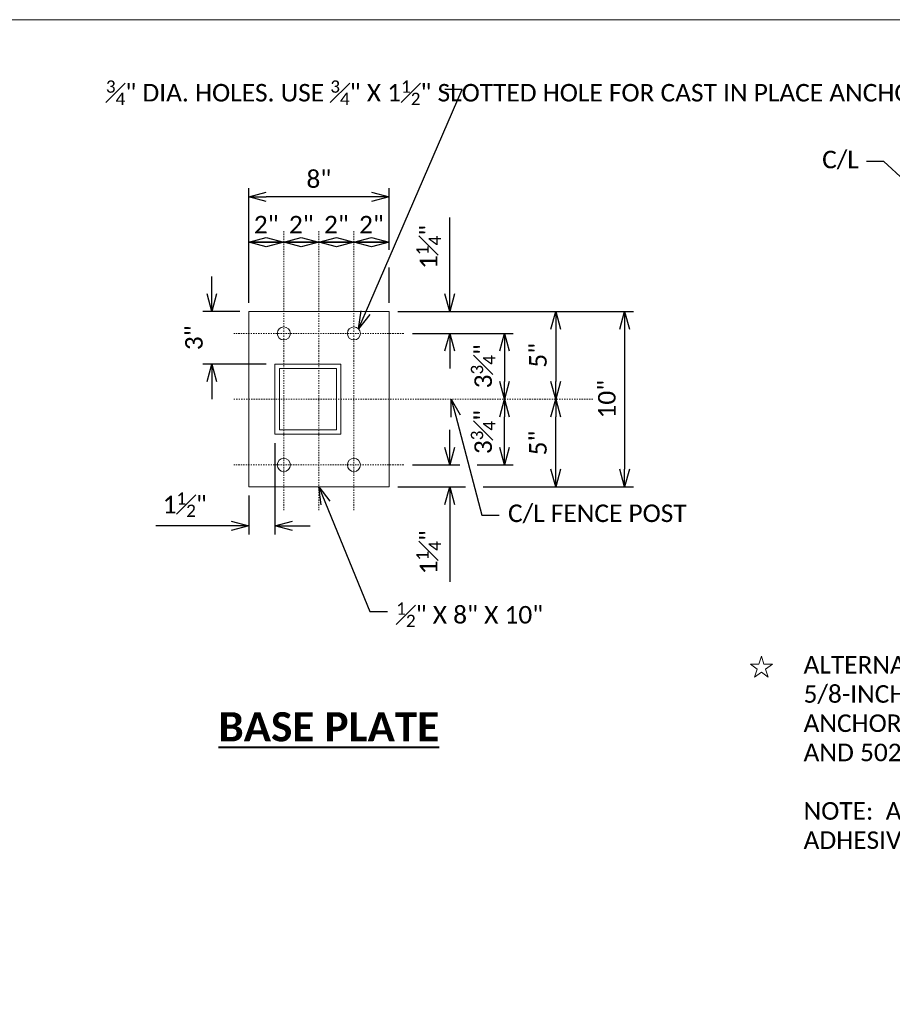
# Model space of a CAD drawing. Extents: x -1624 to -745, y -2680 to -2428.
# Tile 4 of 10: x -1529 to -1455, y -2512 to -2428. Entities that reach past the tile are written whole.
import ezdxf
from ezdxf import colors
from ezdxf.entities.mleader import LeaderData, LeaderLine
from ezdxf.enums import TextEntityAlignment as Align
from ezdxf.math import Vec2, Vec3

# ---------------------------------------------------------------- set-up
doc = ezdxf.new("R2010")
doc.units = 0
doc.header["$MEASUREMENT"] = 0
doc.linetypes.add('Wisdot4', pattern=[0.28125, 0.125, -0.0625, 0.03125, -0.0625])
for name, color, linetype, lineweight in [('B_ANNO_DIM', 7, 'Continuous', 18), ('B_ANNO_SYMB', 7, 'Continuous', 18), ('B_ANNO_TEXT', 7, 'Continuous', 18), ('B_ANNO_TEXT_TITLE', 7, 'Continuous', 40), ('B_CNTR', 1, 'Wisdot4', 18), ('B_STEEL', 92, 'Continuous', 18)]:
    doc.layers.add(name, color=color, linetype=linetype, lineweight=lineweight)
doc.layers.add('B_ANNO_NOPLOT', color=47, linetype='Continuous', lineweight=18, plot=False)
doc.styles.add('Annotative', font='calibri.ttf', dxfattribs={"height": 0.0625})
doc.styles.get("Standard").update_dxf_attribs({"font": 'calibri.ttf'})
doc.styles.add('Title', font='calibrib.ttf', dxfattribs={"height": 0.125})
doc.dimstyles.new('Annotative', dxfattribs={"dimscale": 0, "dimtxt": 0.0625, "dimasz": 0.0625, "dimexe": 0.03125, "dimexo": 0.03125, "dimgap": 0.03125, "dimtad": 1, "dimdec": 3, "dimzin": 3, "dimdsep": 46, "dimlunit": 4, "dimtxsty": 'Standard', "dimblk": 'OPEN30', "dimcen": 0.03125, "dimaunit": 1, "dimadec": 0, "dimazin": 3, "dimtfac": 0.75, "dimtdec": 3, "dimtofl": 0, "dimtmove": 0, "dimatfit": 3, "dimldrblk": 'OPEN30', "dimfxl": 1, "dimtfill": 1, "dimfrac": 1, "dimtolj": 1, "dimtzin": 0, "dimarcsym": 0})

# ---------------------------------------------------------------- blocks, each defined once
blk = doc.blocks.new('_Open30')
at = {"color": 0, "linetype": 'ByBlock', "lineweight": -2}
for p, q in [((-1, 0.268), (0, 0)), ((0, 0), (-1, -0.268)), ((0, 0), (-1, 0))]:
    blk.add_line(p, q, dxfattribs=at)
blk = doc.blocks.new('*D55')
at = {"layer": 'B_ANNO_DIM', "color": 0, "lineweight": -2, "transparency": 16777216}
for p, q in [((110.691, 228.546), (110.691, 230.046)), ((113.098, 227.046), (109.941, 227.046)), ((115.348, 222.546), (109.941, 222.546)), ((110.691, 221.046), (110.691, 219.546))]:
    blk.add_line(p, q, dxfattribs=at)
at = {"layer": 'Defpoints', "color": 0, "transparency": 16777216}
for p in [(110.691, 227.046), (113.848, 227.046), (116.098, 222.546)]:
    blk.add_point(p, dxfattribs=at)
at = {"layer": 'B_ANNO_DIM', "color": 0, "lineweight": -2, "transparency": 16777216, "xscale": 1.5, "yscale": 1.5, "zscale": 1.5}
for p, rotation in [((110.691, 227.046), 270), ((110.691, 222.546), 90)]:
    blk.add_blockref('_Open30', p, dxfattribs=dict(at, rotation=rotation))
at = {"layer": 'B_ANNO_DIM', "color": 0, "transparency": 16777216, "insert": (109.172, 224.796), "char_height": 1.5, "attachment_point": 5, "rotation": 90, "bg_fill": 3, "box_fill_scale": 1.25, "bg_fill_color": 256, "bg_fill_true_color": 13158600, "bg_fill_transparency": 0}
blk.add_mtext('\\A1;3"', dxfattribs=at)
blk = doc.blocks.new('*D59')
at = {"layer": 'B_ANNO_DIM', "color": 0, "lineweight": -2, "transparency": 16777216}
for p, q in [((116.098, 215.796), (116.098, 207.971)), ((113.848, 211.296), (113.848, 207.971)), ((112.348, 208.721), (105.913, 208.721)), ((117.598, 208.721), (119.098, 208.721))]:
    blk.add_line(p, q, dxfattribs=at)
at = {"layer": 'Defpoints', "color": 0, "transparency": 16777216}
for p in [(116.098, 216.546), (113.848, 212.046), (113.848, 208.721)]:
    blk.add_point(p, dxfattribs=at)
at = {"layer": 'B_ANNO_DIM', "color": 0, "lineweight": -2, "transparency": 16777216, "xscale": 1.5, "yscale": 1.5, "zscale": 1.5}
blk.add_blockref('_Open30', (113.848, 208.721), dxfattribs=at)
at = {"layer": 'B_ANNO_DIM', "color": 0, "lineweight": -2, "transparency": 16777216, "xscale": 1.5, "yscale": 1.5, "zscale": 1.5, "rotation": 180}
blk.add_blockref('_Open30', (116.098, 208.721), dxfattribs=at)
at = {"layer": 'B_ANNO_DIM', "color": 0, "transparency": 16777216, "insert": (108.38, 210.527), "char_height": 1.5, "attachment_point": 5, "bg_fill": 3, "box_fill_scale": 1.25, "bg_fill_color": 256, "bg_fill_true_color": 13158600, "bg_fill_transparency": 0}
blk.add_mtext('\\A1;1{\\H0.7x;\\S1#2;}"', dxfattribs=at)
blk = doc.blocks.new('*D54')
at = {"layer": 'B_ANNO_DIM', "color": 0, "lineweight": -2, "transparency": 16777216}
for p, q in [((131.037, 215.421), (131.037, 216.921)), ((127.855, 213.921), (131.787, 213.921)), ((126.598, 212.046), (131.787, 212.046)), ((131.037, 210.546), (131.037, 203.936))]:
    blk.add_line(p, q, dxfattribs=at)
at = {"layer": 'Defpoints', "color": 0, "transparency": 16777216}
for p in [(127.105, 213.921), (131.037, 213.921), (125.848, 212.046)]:
    blk.add_point(p, dxfattribs=at)
at = {"layer": 'B_ANNO_DIM', "color": 0, "lineweight": -2, "transparency": 16777216, "xscale": 1.5, "yscale": 1.5, "zscale": 1.5}
for p, rotation in [((131.037, 213.921), 270), ((131.037, 212.046), 90)]:
    blk.add_blockref('_Open30', p, dxfattribs=dict(at, rotation=rotation))
at = {"layer": 'B_ANNO_DIM', "color": 0, "transparency": 16777216, "insert": (129.233, 206.452), "char_height": 1.5, "attachment_point": 5, "rotation": 90, "bg_fill": 3, "box_fill_scale": 1.25, "bg_fill_color": 256, "bg_fill_true_color": 13158600, "bg_fill_transparency": 0}
blk.add_mtext('\\A1;1{\\H0.7x;\\S1#4;}"', dxfattribs=at)
blk = doc.blocks.new('*D171')
at = {"layer": 'B_ANNO_DIM', "color": 0, "lineweight": -2, "transparency": 16777216}
for p, q in [((135.724, 215.421), (135.724, 218.049)), ((127.855, 213.921), (131.899, 213.921)), ((133.399, 213.921), (136.474, 213.921))]:
    blk.add_line(p, q, dxfattribs=at)
at = {"layer": 'Defpoints', "color": 0, "transparency": 16777216}
for p in [(135.724, 219.549), (135.724, 219.549), (127.105, 213.921)]:
    blk.add_point(p, dxfattribs=at)
at = {"layer": 'B_ANNO_DIM', "color": 0, "lineweight": -2, "transparency": 16777216, "xscale": 1.5, "yscale": 1.5, "zscale": 1.5}
for p, rotation in [((135.724, 219.549), 90), ((135.724, 213.921), 270)]:
    blk.add_blockref('_Open30', p, dxfattribs=dict(at, rotation=rotation))
at = {"layer": 'B_ANNO_DIM', "color": 0, "transparency": 16777216, "insert": (133.898, 216.735), "char_height": 1.5, "attachment_point": 5, "rotation": 90}
blk.add_mtext('\\A1;3{\\H0.7x;\\S3#4;}"', dxfattribs=at)
blk = doc.blocks.new('*D170')
at = {"layer": 'B_ANNO_DIM', "color": 0, "lineweight": -2, "transparency": 16777216}
for p, q in [((140.101, 213.546), (140.101, 218.049)), ((126.598, 212.046), (132.392, 212.046)), ((133.892, 212.046), (140.851, 212.046))]:
    blk.add_line(p, q, dxfattribs=at)
at = {"layer": 'Defpoints', "color": 0, "transparency": 16777216}
for p in [(140.101, 219.549), (140.101, 219.549), (125.848, 212.046)]:
    blk.add_point(p, dxfattribs=at)
at = {"layer": 'B_ANNO_DIM', "color": 0, "lineweight": -2, "transparency": 16777216, "xscale": 1.5, "yscale": 1.5, "zscale": 1.5}
for p, rotation in [((140.101, 219.549), 90), ((140.101, 212.046), 270)]:
    blk.add_blockref('_Open30', p, dxfattribs=dict(at, rotation=rotation))
at = {"layer": 'B_ANNO_DIM', "color": 0, "transparency": 16777216, "insert": (138.59, 215.797), "char_height": 1.5, "attachment_point": 5, "rotation": 90, "bg_fill": 3, "box_fill_scale": 1.25, "bg_fill_color": 256, "bg_fill_true_color": 13158600, "bg_fill_transparency": 0}
blk.add_mtext('\\A1;5"', dxfattribs=at)
blk = doc.blocks.new('*D56')
at = {"layer": 'B_ANNO_DIM', "color": 0, "lineweight": -2, "transparency": 16777216}
for p, q in [((131.037, 228.546), (131.037, 235.083)), ((126.598, 227.046), (131.787, 227.046)), ((127.855, 225.171), (131.787, 225.171)), ((131.037, 223.671), (131.037, 222.171))]:
    blk.add_line(p, q, dxfattribs=at)
at = {"layer": 'Defpoints', "color": 0, "transparency": 16777216}
for p in [(125.848, 227.046), (127.105, 225.171), (131.037, 225.171)]:
    blk.add_point(p, dxfattribs=at)
at = {"layer": 'B_ANNO_DIM', "color": 0, "lineweight": -2, "transparency": 16777216, "xscale": 1.5, "yscale": 1.5, "zscale": 1.5}
for p, rotation in [((131.037, 227.046), 270), ((131.037, 225.171), 90)]:
    blk.add_blockref('_Open30', p, dxfattribs=dict(at, rotation=rotation))
at = {"layer": 'B_ANNO_DIM', "color": 0, "transparency": 16777216, "insert": (129.233, 232.566), "char_height": 1.5, "attachment_point": 5, "rotation": 90, "bg_fill": 3, "box_fill_scale": 1.25, "bg_fill_color": 256, "bg_fill_true_color": 13158600, "bg_fill_transparency": 0}
blk.add_mtext('\\A1;1{\\H0.7x;\\S1#4;}"', dxfattribs=at)
blk = doc.blocks.new('*D154')
at = {"layer": 'B_ANNO_DIM', "color": 0, "lineweight": -2, "transparency": 16777216}
for p, q in [((127.855, 225.171), (136.474, 225.171)), ((135.724, 223.671), (135.724, 221.049))]:
    blk.add_line(p, q, dxfattribs=at)
at = {"layer": 'Defpoints', "color": 0, "transparency": 16777216}
for p in [(127.105, 225.171), (135.724, 219.549), (135.724, 219.549)]:
    blk.add_point(p, dxfattribs=at)
at = {"layer": 'B_ANNO_DIM', "color": 0, "lineweight": -2, "transparency": 16777216, "xscale": 1.5, "yscale": 1.5, "zscale": 1.5}
for p, rotation in [((135.724, 225.171), 90), ((135.724, 219.549), 270)]:
    blk.add_blockref('_Open30', p, dxfattribs=dict(at, rotation=rotation))
at = {"layer": 'B_ANNO_DIM', "color": 0, "transparency": 16777216, "insert": (133.898, 222.36), "char_height": 1.5, "attachment_point": 5, "rotation": 90}
blk.add_mtext('\\A1;3{\\H0.7x;\\S3#4;}"', dxfattribs=at)
blk = doc.blocks.new('*D57')
at = {"layer": 'B_ANNO_DIM', "color": 0, "lineweight": -2, "transparency": 16777216}
for p, q in [((126.598, 227.046), (140.851, 227.046)), ((140.101, 225.546), (140.101, 221.049))]:
    blk.add_line(p, q, dxfattribs=at)
at = {"layer": 'Defpoints', "color": 0, "transparency": 16777216}
for p in [(125.848, 227.046), (140.101, 219.549), (140.101, 219.549)]:
    blk.add_point(p, dxfattribs=at)
at = {"layer": 'B_ANNO_DIM', "color": 0, "lineweight": -2, "transparency": 16777216, "xscale": 1.5, "yscale": 1.5, "zscale": 1.5}
for p, rotation in [((140.101, 227.046), 90), ((140.101, 219.549), 270)]:
    blk.add_blockref('_Open30', p, dxfattribs=dict(at, rotation=rotation))
at = {"layer": 'B_ANNO_DIM', "color": 0, "transparency": 16777216, "insert": (138.59, 223.297), "char_height": 1.5, "attachment_point": 5, "rotation": 90, "bg_fill": 3, "box_fill_scale": 1.25, "bg_fill_color": 256, "bg_fill_true_color": 13158600, "bg_fill_transparency": 0}
blk.add_mtext('\\A1;5"', dxfattribs=at)
blk = doc.blocks.new('*D169')
at = {"layer": 'B_ANNO_DIM', "color": 0, "lineweight": -2, "transparency": 16777216}
for p, q in [((126.598, 227.046), (146.75, 227.046)), ((146, 225.546), (146, 213.546)), ((126.598, 212.046), (132.392, 212.046)), ((133.892, 212.046), (146.75, 212.046))]:
    blk.add_line(p, q, dxfattribs=at)
at = {"layer": 'Defpoints', "color": 0, "transparency": 16777216}
for p in [(125.848, 227.046), (125.848, 212.046), (146, 212.046)]:
    blk.add_point(p, dxfattribs=at)
at = {"layer": 'B_ANNO_DIM', "color": 0, "lineweight": -2, "transparency": 16777216, "xscale": 1.5, "yscale": 1.5, "zscale": 1.5}
for p, rotation in [((146, 227.046), 90), ((146, 212.046), 270)]:
    blk.add_blockref('_Open30', p, dxfattribs=dict(at, rotation=rotation))
at = {"layer": 'B_ANNO_DIM', "color": 0, "transparency": 16777216, "insert": (144.482, 219.546), "char_height": 1.5, "attachment_point": 5, "rotation": 90, "bg_fill": 3, "box_fill_scale": 1.25, "bg_fill_color": 256, "bg_fill_true_color": 13158600, "bg_fill_transparency": 0}
blk.add_mtext('\\A1;10"', dxfattribs=at)
blk = doc.blocks.new('*D152')
at = {"layer": 'B_ANNO_DIM', "color": 0, "lineweight": -2, "transparency": 16777216}
for q in [(116.848, 232.964), (119.848, 232.964)]:
    blk.add_line((118.348, 232.964), q, dxfattribs=at)
at = {"layer": 'Defpoints', "color": 0, "transparency": 16777216}
for p in [(116.848, 232.964), (119.848, 232.964), (119.848, 232.964)]:
    blk.add_point(p, dxfattribs=at)
at = {"layer": 'B_ANNO_DIM', "color": 0, "lineweight": -2, "transparency": 16777216, "xscale": 1.5, "yscale": 1.5, "zscale": 1.5, "rotation": 180}
blk.add_blockref('_Open30', (116.848, 232.964), dxfattribs=at)
at = {"layer": 'B_ANNO_DIM', "color": 0, "lineweight": -2, "transparency": 16777216, "xscale": 1.5, "yscale": 1.5, "zscale": 1.5}
blk.add_blockref('_Open30', (119.848, 232.964), dxfattribs=at)
at = {"layer": 'B_ANNO_DIM', "color": 0, "transparency": 16777216, "insert": (118.348, 234.472), "char_height": 1.5, "attachment_point": 5}
blk.add_mtext('\\A1;2"', dxfattribs=at)
blk = doc.blocks.new('*D151')
at = {"layer": 'B_ANNO_DIM', "color": 0, "lineweight": -2, "transparency": 16777216}
for q in [(119.848, 232.964), (122.848, 232.964)]:
    blk.add_line((121.348, 232.964), q, dxfattribs=at)
at = {"layer": 'Defpoints', "color": 0, "transparency": 16777216}
for p in [(119.848, 232.964), (119.848, 232.964), (122.848, 232.964)]:
    blk.add_point(p, dxfattribs=at)
at = {"layer": 'B_ANNO_DIM', "color": 0, "lineweight": -2, "transparency": 16777216, "xscale": 1.5, "yscale": 1.5, "zscale": 1.5}
for p, rotation in [((119.848, 232.964), 180.000025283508), ((122.848, 232.964), 2.52835080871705e-05)]:
    blk.add_blockref('_Open30', p, dxfattribs=dict(at, rotation=rotation))
at = {"layer": 'B_ANNO_DIM', "color": 0, "transparency": 16777216, "insert": (121.348, 234.472), "char_height": 1.5, "attachment_point": 5, "rotation": 0.00003}
blk.add_mtext('\\A1;2"', dxfattribs=at)
blk = doc.blocks.new('*D153')
at = {"layer": 'B_ANNO_DIM', "color": 0, "lineweight": -2, "transparency": 16777216}
for p, q in [((113.848, 227.796), (113.848, 233.714)), ((115.348, 232.964), (113.848, 232.964)), ((115.348, 232.964), (116.848, 232.964))]:
    blk.add_line(p, q, dxfattribs=at)
at = {"layer": 'Defpoints', "color": 0, "transparency": 16777216}
for p in [(113.848, 232.964), (116.848, 232.964), (113.848, 227.046)]:
    blk.add_point(p, dxfattribs=at)
at = {"layer": 'B_ANNO_DIM', "color": 0, "lineweight": -2, "transparency": 16777216, "xscale": 1.5, "yscale": 1.5, "zscale": 1.5, "rotation": 180}
blk.add_blockref('_Open30', (113.848, 232.964), dxfattribs=at)
at = {"layer": 'B_ANNO_DIM', "color": 0, "lineweight": -2, "transparency": 16777216, "xscale": 1.5, "yscale": 1.5, "zscale": 1.5}
blk.add_blockref('_Open30', (116.848, 232.964), dxfattribs=at)
at = {"layer": 'B_ANNO_DIM', "color": 0, "transparency": 16777216, "insert": (115.348, 234.472), "char_height": 1.5, "attachment_point": 5}
blk.add_mtext('\\A1;2"', dxfattribs=at)
blk = doc.blocks.new('*D174')
at = {"layer": 'B_ANNO_DIM', "color": 0, "lineweight": -2, "transparency": 16777216}
for p, q in [((125.848, 232.317), (125.848, 233.714)), ((124.348, 232.964), (122.848, 232.964)), ((124.348, 232.964), (125.848, 232.964)), ((125.848, 227.796), (125.848, 230.817))]:
    blk.add_line(p, q, dxfattribs=at)
at = {"layer": 'Defpoints', "color": 0, "transparency": 16777216}
for p in [(122.848, 232.964), (122.848, 232.964), (125.848, 227.046)]:
    blk.add_point(p, dxfattribs=at)
at = {"layer": 'B_ANNO_DIM', "color": 0, "lineweight": -2, "transparency": 16777216, "xscale": 1.5, "yscale": 1.5, "zscale": 1.5, "rotation": 180}
blk.add_blockref('_Open30', (122.848, 232.964), dxfattribs=at)
at = {"layer": 'B_ANNO_DIM', "color": 0, "lineweight": -2, "transparency": 16777216, "xscale": 1.5, "yscale": 1.5, "zscale": 1.5}
blk.add_blockref('_Open30', (125.848, 232.964), dxfattribs=at)
at = {"layer": 'B_ANNO_DIM', "color": 0, "transparency": 16777216, "insert": (124.348, 234.472), "char_height": 1.5, "attachment_point": 5}
blk.add_mtext('\\A1;2"', dxfattribs=at)
blk = doc.blocks.new('*U40')
at = {"color": 0, "lineweight": -2}
blk.add_lwpolyline([(-1.757, -0.759), (-1.664, -0.473), (-1.908, -0.296), (-1.606, -0.296), (-1.513, -0.009), (-1.42, -0.296), (-1.119, -0.296), (-1.363, -0.473), (-1.27, -0.759), (-1.513, -0.582), (-1.757, -0.759)], close=True, dxfattribs=at)
blk = doc.blocks.new('_Integral')
at = {"color": 0, "linetype": 'ByBlock', "lineweight": -2}
for centre, start, end in [((0.439, 0.118), 129, 195), ((-0.439, -0.118), 309, 15)]:
    blk.add_arc(centre, 0.454, start, end, dxfattribs=at)
blk = doc.blocks.new('*D172')
at = {"layer": 'B_ANNO_DIM', "color": 0, "lineweight": -2, "transparency": 16777216}
for p, q in [((113.848, 227.796), (113.848, 237.594)), ((125.848, 232.317), (125.848, 237.594)), ((124.348, 236.844), (115.348, 236.844)), ((125.848, 227.796), (125.848, 230.817))]:
    blk.add_line(p, q, dxfattribs=at)
at = {"layer": 'Defpoints', "color": 0, "transparency": 16777216}
for p in [(113.848, 236.844), (113.848, 227.046), (125.848, 227.046)]:
    blk.add_point(p, dxfattribs=at)
at = {"layer": 'B_ANNO_DIM', "color": 0, "lineweight": -2, "transparency": 16777216, "xscale": 1.5, "yscale": 1.5, "zscale": 1.5, "rotation": 180}
blk.add_blockref('_Open30', (113.848, 236.844), dxfattribs=at)
at = {"layer": 'B_ANNO_DIM', "color": 0, "lineweight": -2, "transparency": 16777216, "xscale": 1.5, "yscale": 1.5, "zscale": 1.5}
blk.add_blockref('_Open30', (125.848, 236.844), dxfattribs=at)
at = {"layer": 'B_ANNO_DIM', "color": 0, "transparency": 16777216, "insert": (119.848, 238.363), "char_height": 1.5, "attachment_point": 5, "bg_fill": 3, "box_fill_scale": 1.25, "bg_fill_color": 256, "bg_fill_true_color": 13158600, "bg_fill_transparency": 0}
blk.add_mtext('\\A1;8"', dxfattribs=at)
blk = doc.blocks.new('INS_SCREENING_BASE')
at = {"layer": 'B_CNTR', "lineweight": 0}
for p, q in [((116.8477, 233.9277), (116.8477, 210.0657)), ((119.8477, 233.9277), (119.8477, 210.0657)), ((122.8477, 233.9277), (122.8477, 210.0657)), ((127.1047, 225.1707), (112.5907, 225.1707)), ((145.1977, 219.5487), (112.5577, 219.5487)), ((127.1047, 213.9207), (112.5907, 213.9207))]:
    blk.add_line(p, q, dxfattribs=at)
at = {"layer": 'B_STEEL'}
for points in [[(113.8477, 227.0457), (125.8477, 227.0457), (125.8477, 212.0457), (113.8477, 212.0457)], [(121.7407, 222.5457), (116.0977, 222.5457), (116.0977, 216.5457), (121.7407, 216.5457)], [(121.3657, 222.1707), (116.4727, 222.1707), (116.4727, 216.9207), (121.3657, 216.9207)]]:
    blk.add_lwpolyline(points, close=True, dxfattribs=at)
for centre in [(116.8477, 225.1707), (122.8477, 225.1707), (116.8477, 213.9207), (122.8477, 213.9207)]:
    blk.add_circle(centre, 0.5625, dxfattribs=at)
at = {"layer": 'B_ANNO_SYMB', "xscale": 2.384702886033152, "yscale": 2.384702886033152, "zscale": 2.384702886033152}
blk.add_blockref('*U40', (161.2994, 197.5845), dxfattribs=at)
at = {"layer": 'B_ANNO_DIM', "style": 'Annotative'}
for tag, p in [('RSPA', (231.1917, 75.3537)), ('BARS', (228.2292, 71.6697)), ('BSPA', (251.2619, 71.6697))]:
    blk.add_attdef(tag, text='', height=1.5, dxfattribs=at).set_placement(p, align=Align.MIDDLE_CENTER)
at = {"layer": 'B_ANNO_TEXT', "insert": (161.2994, 197.5845), "char_height": 1.5, "width": 48.949708, "attachment_point": 1, "style": 'Annotative'}
blk.add_mtext('ALTERNATIVE ANCHORAGE: ADHESIVE ANCHORS 5/8-INCH. EMBED 7"  IN CONCRETE. ADHESIVE ANCHORS SHALL CONFORM TO SECTIONS 502.2.12 AND 502.3.14 OF THE STANDARD SPECIFICATIONS.\\P\\PNOTE:  ANCHOR PLATE NOT REQUIRED WHEN ADHESIVE ANCHORS ARE USED.', dxfattribs=at)
at = {"layer": 'B_ANNO_TEXT', "style": 'Annotative'}
for tag, p in [('RSPA', (363.8227, 165.8253)), ('AMSNO.', (318.4638, 130.9293)), ('AMSNAME', (325.9192, 130.9293)), ('FABRIC', (327.2203, 128.2812))]:
    blk.add_attdef(tag, text='', height=1.5, dxfattribs=at).set_placement(p, align=Align.BOTTOM_CENTER)
at = {"layer": 'B_ANNO_TEXT_TITLE', "insert": (111.2615, 190.252), "char_height": 2.500002, "attachment_point": 7, "line_spacing_factor": 0.8, "style": 'Title'}
blk.add_mtext('{\\LBASE PLATE}', dxfattribs=at)
at = {"layer": 'B_ANNO_DIM'}
dim = blk.add_linear_dim(base=(119.8477, 232.9645), p1=(116.8477, 232.9645), p2=(119.8477, 232.9645), text='2"', dimstyle='Annotative', override={"dimtfill": 0}, dxfattribs=at)
dim.commit()
dim.dimension.update_dxf_attribs({"geometry": '*D152', "text_midpoint": (118.3477, 232.9645), "dimtype": 128})
dim = blk.add_linear_dim(base=(119.8477, 232.9645), p1=(122.8477, 232.9645), p2=(119.8477, 232.9645), angle=180.000025, text='2"', dimstyle='Annotative', override={"dimtfill": 0}, dxfattribs=at)
dim.commit()
dim.dimension.update_dxf_attribs({"geometry": '*D151', "text_midpoint": (121.3477, 232.9645), "dimtype": 128})
ml = blk.add_multileader_mtext('Standard', dxfattribs=at)
ml.set_content('C/L', color=256)
ml.set_leader_properties()
ml.set_arrow_properties(name='OPEN30')
ml.build(insert=Vec2(0, 0))
ml.multileader.update_dxf_attribs({"dogleg_length": 0.0625, "arrow_head_size": 1.5, "scale": 24})
ctx = ml.context
ctx.base_point, ctx.scale, ctx.char_height, ctx.arrow_head_size, ctx.landing_gap_size, ctx.plane_origin = Vec3(162.1405, 239.8798), 24, 1.5, 1.5, 0.75, Vec3(170.9896, 237.2629)
notes = []
notes.append((ctx, [(0, (1, 1, 0), (168.174, 239.8798), (-1, 0), 1.5, [(0, [(170.9896, 237.2629)], 0, [])])]))
ctx.mtext.insert, ctx.mtext.flow_direction = Vec3(162.8905, 240.7919), 5
ml = blk.add_multileader_mtext('Standard', dxfattribs=at)
ml.set_content('\\A1;{\\H0.7x;\\S1#2;}" X 8" X 10"', color=256)
ml.set_leader_properties()
ml.set_arrow_properties(name='OPEN30')
ml.build(insert=Vec2(0, 0))
ml.multileader.update_dxf_attribs({"dogleg_length": 0.0625, "arrow_head_size": 1.5, "scale": 24})
ctx = ml.context
ctx.base_point, ctx.scale, ctx.char_height, ctx.arrow_head_size, ctx.landing_gap_size, ctx.plane_origin = Vec3(125.717, 201.3977), 24, 1.5, 1.5, 0.75, Vec3(120.2593, 212.0457)
notes.append((ctx, [(0, (1, 1, 0), (124.217, 201.3977), (1, 0), 1.5, [(0, [(119.8477, 212.0457)], 0, [])])]))
ctx.mtext.insert, ctx.mtext.flow_direction = Vec3(126.467, 202.1586), 5
for ctx, leaders in notes:
    for number, flags, end, landing, length, lines in leaders:
        leader = LeaderData()
        leader.index, (leader.has_last_leader_line, leader.has_dogleg_vector, leader.attachment_direction) = number, flags
        leader.last_leader_point, leader.dogleg_vector, leader.dogleg_length = Vec3(end), Vec3(landing), length
        for number, points, colour, breaks in lines:
            line = LeaderLine()
            line.index, line.vertices, line.color, line.breaks = number, Vec3.list(points), colors.encode_raw_color(colour), breaks
            leader.lines.append(line)
        ctx.leaders.append(leader)
for base, p1, p2, angle, picture, middle in [((131.0369, 225.1707), (125.8477, 227.0457), (127.1047, 225.1707), 90, '*D56', (131.0369, 232.5662)), ((131.0369, 213.9207), (125.8477, 212.0457), (127.1047, 213.9207), 270, '*D54', (131.0369, 206.4523))]:
    dim = blk.add_linear_dim(base=base, p1=p1, p2=p2, angle=angle, text='1{\\H0.7x;\\S1#4;}"', dimstyle='Annotative', dxfattribs=at)
    dim.commit()
    dim.dimension.update_dxf_attribs({"geometry": picture, "text_midpoint": middle, "dimtype": 128})
dim = blk.add_linear_dim(base=(110.6907, 227.0457), p1=(116.0977, 222.5457), p2=(113.8477, 227.0457), angle=90, text='3"', dimstyle='Annotative', dxfattribs=at)
dim.commit()
dim.dimension.update_dxf_attribs({"geometry": '*D55', "text_midpoint": (109.1722, 224.7957)})
dim = blk.add_linear_dim(base=(113.8477, 208.7207), p1=(116.0977, 216.5457), p2=(113.8477, 212.0457), text='1{\\H0.7x;\\S1#2;}"', dimstyle='Annotative', dxfattribs=at)
dim.commit()
dim.dimension.update_dxf_attribs({"geometry": '*D59', "text_midpoint": (108.3802, 210.5272)})
for base, p1, p2, angle, text, picture, middle, dimtype in [((113.8477, 232.9645), (116.8477, 232.9645), (113.8477, 227.0457), 180, '2"', '*D153', (115.3477, 232.9645), 128), ((135.7242, 219.5487), (127.1047, 213.9207), (135.7242, 219.5487), 270, '3{\\H0.7x;\\S3#4;}"', '*D171', (135.7242, 216.7347), 160)]:
    dim = blk.add_linear_dim(base=base, p1=p1, p2=p2, angle=angle, text=text, dimstyle='Annotative', override={"dimtfill": 0}, dxfattribs=at)
    dim.commit()
    dim.dimension.update_dxf_attribs({"geometry": picture, "text_midpoint": middle, "dimtype": dimtype})
ml = blk.add_multileader_mtext('Standard', dxfattribs=at)
ml.set_content('\\A1;2" X 2" X {\\H0.7x;\\S3#16;}" \\PX 2\'-0" TUBING', color=256)
ml.set_leader_properties()
ml.set_arrow_properties(name='INTEGRAL')
ml.build(insert=Vec2(0, 0))
ml.multileader.update_dxf_attribs({"text_right_attachment_type": 3, "dogleg_length": 0.0625, "arrow_head_size": 1.5, "scale": 24})
ctx = ml.context
ctx.base_point, ctx.scale, ctx.char_height, ctx.arrow_head_size, ctx.landing_gap_size, ctx.plane_origin = Vec3(23.4472, 243.7009), 24, 1.5, 1.5, 0.75, Vec3(49.012, 229.21)
ctx.right_attachment = 3
notes = []
notes.append((ctx, [(0, (1, 1, 0), (40.6683, 241.035), (-1, 0), 1.5, [(0, [(49.012, 229.21)], 0, [])])]))
ctx.mtext.insert, ctx.mtext.width, ctx.mtext.flow_direction = Vec3(24.1972, 244.4619), 14.557963, 5
ml = blk.add_multileader_mtext('Standard', dxfattribs=at)
ml.set_content('\\A1;2{\\H0.7x;\\S1#2;}" X 2{\\H0.7x;\\S1#2;}" X {\\H0.7x;\\S3#16;}" TUBING', color=256)
ml.set_leader_properties()
ml.set_arrow_properties(name='OPEN30')
ml.build(insert=Vec2(0, 0))
ml.multileader.update_dxf_attribs({"text_right_attachment_type": 3, "dogleg_length": 0.0625, "arrow_head_size": 1.5, "scale": 24})
ctx = ml.context
ctx.base_point, ctx.scale, ctx.char_height, ctx.arrow_head_size, ctx.landing_gap_size, ctx.plane_origin = Vec3(23.8299, 237.9117), 24, 1.5, 1.5, 0.75, Vec3(41.4765, 231.112)
ctx.right_attachment = 3
notes.append((ctx, [(0, (1, 1, 0), (38.3272, 234.6479), (-1, 0), 1.5, [(0, [(41.4765, 231.112)], 0, [])])]))
ctx.mtext.insert, ctx.mtext.width, ctx.mtext.flow_direction = Vec3(24.5799, 238.6726), 14.959555, 5
for ctx, leaders in notes:
    for number, flags, end, landing, length, lines in leaders:
        leader = LeaderData()
        leader.index, (leader.has_last_leader_line, leader.has_dogleg_vector, leader.attachment_direction) = number, flags
        leader.last_leader_point, leader.dogleg_vector, leader.dogleg_length = Vec3(end), Vec3(landing), length
        for number, points, colour, breaks in lines:
            line = LeaderLine()
            line.index, line.vertices, line.color, line.breaks = number, Vec3.list(points), colors.encode_raw_color(colour), breaks
            leader.lines.append(line)
        ctx.leaders.append(leader)
dim = blk.add_linear_dim(base=(140.1013, 219.5487), p1=(125.8477, 212.0457), p2=(140.1013, 219.5487), angle=270, text='5"', dimstyle='Annotative', dxfattribs=at)
dim.commit()
dim.dimension.update_dxf_attribs({"geometry": '*D170', "text_midpoint": (138.5903, 215.7972)})
dim = blk.add_linear_dim(base=(135.7242, 219.5487), p1=(127.1047, 225.1707), p2=(135.7242, 219.5487), angle=90, text='3{\\H0.7x;\\S3#4;}"', dimstyle='Annotative', override={"dimtfill": 0}, dxfattribs=at)
dim.commit()
dim.dimension.update_dxf_attribs({"geometry": '*D154', "text_midpoint": (133.8979, 222.3597)})
dim = blk.add_linear_dim(base=(140.1013, 219.5487), p1=(125.8477, 227.0457), p2=(140.1013, 219.5487), angle=90, text='5"', dimstyle='Annotative', dxfattribs=at)
dim.commit()
dim.dimension.update_dxf_attribs({"geometry": '*D57', "text_midpoint": (138.5903, 223.2972)})
dim = blk.add_linear_dim(base=(146.0002, 212.0457), p1=(125.8477, 227.0457), p2=(125.8477, 212.0457), angle=90, text='10"', dimstyle='Annotative', dxfattribs=at)
dim.commit()
dim.dimension.update_dxf_attribs({"geometry": '*D169', "text_midpoint": (144.4818, 219.5457)})
at = {"layer": 'B_ANNO_NOPLOT', "flags": 128}
blk.add_lwpolyline([(0, 0), (0, 252), (323.9277, 252), (323.9277, 238.8552), (378, 238.8552), (378, 40.4996), (316.5708, 40.4996), (316.5708, 0)], close=True, dxfattribs=at)
at = {"layer": 'B_ANNO_DIM'}
dim = blk.add_linear_dim(base=(122.8477, 232.9645), p1=(125.8477, 227.0457), p2=(122.8477, 232.9645), text='2"', dimstyle='Annotative', override={"dimtfill": 0}, dxfattribs=at)
dim.commit()
dim.dimension.update_dxf_attribs({"geometry": '*D174', "text_midpoint": (124.3477, 232.9645), "dimtype": 160})
ml = blk.add_multileader_mtext('Standard', dxfattribs=at)
ml.set_content('\\A1;{\\H0.7x;\\S3#4;}" DIA. HOLES. USE {\\H0.7x;\\S3#4;}" X 1{\\H0.7x;\\S1#2;}" SLOTTED HOLE FOR CAST IN PLACE ANCHOR BOLTS', color=256)
ml.set_leader_properties()
ml.set_arrow_properties(name='OPEN30')
ml.build(insert=Vec2(0, 0))
ml.multileader.update_dxf_attribs({"dogleg_length": 0.0625, "arrow_head_size": 1.5, "scale": 24})
ctx = ml.context
ctx.base_point, ctx.scale, ctx.char_height, ctx.arrow_head_size, ctx.landing_gap_size, ctx.plane_origin = Vec3(100.887, 246.043), 24, 1.5, 1.5, 0.75, Vec3(123.2496, 225.5643)
notes = []
notes.append((ctx, [(1, (1, 1, 0), (132.1135, 246.043), (-1, 0), 1.5, [(0, [(123.2496, 225.5643)], 0, [])])]))
ctx.mtext.insert, ctx.mtext.width, ctx.mtext.flow_direction = Vec3(101.637, 246.804), 28.908211, 5
ml = blk.add_multileader_mtext('Standard', dxfattribs=at)
ml.set_content('C/L FENCE POST', color=256)
ml.set_leader_properties()
ml.set_arrow_properties(name='OPEN30')
ml.build(insert=Vec2(0, 0))
ml.multileader.update_dxf_attribs({"dogleg_length": 0.0625, "arrow_head_size": 1.5, "scale": 24})
ctx = ml.context
ctx.base_point, ctx.scale, ctx.char_height, ctx.arrow_head_size, ctx.landing_gap_size, ctx.plane_origin = Vec3(135.2772, 209.6252), 24, 1.5, 1.5, 0.75, Vec3(131.1712, 219.5487)
notes.append((ctx, [(0, (1, 1, 0), (133.7772, 209.6252), (1, 0), 1.5, [(0, [(131.1712, 219.5487)], 0, [])])]))
ctx.mtext.insert, ctx.mtext.flow_direction = Vec3(136.0272, 210.5373), 5
for ctx, leaders in notes:
    for number, flags, end, landing, length, lines in leaders:
        leader = LeaderData()
        leader.index, (leader.has_last_leader_line, leader.has_dogleg_vector, leader.attachment_direction) = number, flags
        leader.last_leader_point, leader.dogleg_vector, leader.dogleg_length = Vec3(end), Vec3(landing), length
        for number, points, colour, breaks in lines:
            line = LeaderLine()
            line.index, line.vertices, line.color, line.breaks = number, Vec3.list(points), colors.encode_raw_color(colour), breaks
            leader.lines.append(line)
        ctx.leaders.append(leader)
dim = blk.add_linear_dim(base=(113.8477, 236.8443), p1=(125.8477, 227.0457), p2=(113.8477, 227.0457), text='8"', dimstyle='Annotative', dxfattribs=at)
dim.commit()
dim.dimension.update_dxf_attribs({"geometry": '*D172', "text_midpoint": (119.8477, 238.3628)})

msp = doc.modelspace()

# ---------------------------------------------------------------- block references
msp.add_blockref('INS_SCREENING_BASE', (-1623.663, -2679.621))

doc.saveas('drawing.dxf')
